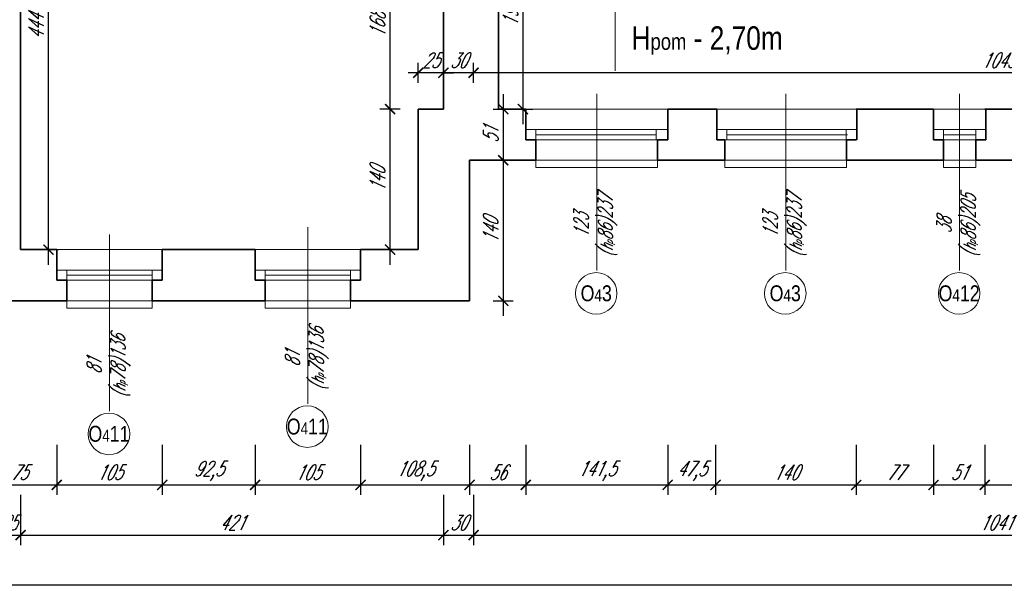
# Model space of a CAD drawing. Header units: millimetres. Extents: x 402 to 79005, y -7782 to 89952.
# Tile 73 of 256: x 25278 to 26259, y 16238 to 16811. Entities that reach past the tile are written whole.
import ezdxf

# ---------------------------------------------------------------- set-up
doc = ezdxf.new("R2010")
doc.units = ezdxf.units.MM
doc.header["$LTSCALE"] = 10
doc.linetypes.add('DASHED', pattern=[19.05, 12.7, -6.35])
doc.layers.get('0').update_dxf_attribs({"lineweight": 0})
doc.layers.get('Defpoints').update_dxf_attribs({"color": 253})
for name, color, linetype, lineweight in [('01 parter - ściany', 253, 'Continuous', 35), ('03-01_okna', 253, 'Continuous', 15), ('04-1_widok', 253, 'Continuous', 5), ('05-01_wymiary', 253, 'Continuous', 5), ('05-03_opis', 253, 'Continuous', 5)]:
    doc.layers.add(name, color=color, linetype=linetype, lineweight=lineweight)
doc.styles.add('ariel', font='ARIAL.TTF', dxfattribs={"width": 0.8})
doc.styles.add('ariel_wym', font='simplex.shx', dxfattribs={"width": 0.65, "oblique": 25})
doc.dimstyles.new('ariel 50', dxfattribs={"dimtxt": 15, "dimasz": 10, "dimexe": 10, "dimexo": 0, "dimgap": 5, "dimtad": 1, "dimdec": 1, "dimrnd": 0.5, "dimtxsty": 'ariel_wym', "dimblk": 'ARCHTICK', "dimcen": 2.5, "dimdle": 15, "dimazin": 0, "dimtfac": 1, "dimtdec": 1, "dimtix": 1, "dimtmove": 0, "dimatfit": 3, "dimldrblk": 'DOT', "dimfxl": 0, "dimarcsym": 0})
doc.dimstyles.new('ariel 50 wnętrze', dxfattribs={"dimtxt": 15, "dimasz": 10, "dimexe": 10, "dimexo": 0, "dimgap": 5, "dimtad": 1, "dimdec": 1, "dimrnd": 0.5, "dimtxsty": 'ariel_wym', "dimblk": 'ARCHTICK', "dimcen": 2.5, "dimdle": 15, "dimazin": 0, "dimtfac": 1, "dimtdec": 1, "dimtix": 1, "dimtmove": 0, "dimatfit": 3, "dimldrblk": 'DOT', "dimfxl": 0, "dimarcsym": 0})

# ---------------------------------------------------------------- blocks, each defined once
blk = doc.blocks.new('_ArchTick')
at = {"color": 0, "linetype": 'ByBlock', "const_width": 0.15}
blk.add_lwpolyline([(-0.5, -0.5), (0.5, 0.5)], dxfattribs=at)
blk = doc.blocks.new('*D3220')
at = {"layer": '05-01_wymiary', "color": 0, "lineweight": -2}
for p, q in [((25240.22, 16388), (25240.22, 16338)), ((25315.22, 16388), (25315.22, 16338)), ((25225.22, 16348), (25330.22, 16348))]:
    blk.add_line(p, q, dxfattribs=at)
at = {"layer": 'Defpoints', "color": 0, "lineweight": 0}
for p in [(25240.22, 16582.4), (25315.22, 16582.4), (25315.22, 16348)]:
    blk.add_point(p, dxfattribs=at)
at = {"layer": '05-01_wymiary', "color": 0, "lineweight": -2, "xscale": 10, "yscale": 10, "zscale": 10, "rotation": 180}
blk.add_blockref('_ArchTick', (25240.22, 16348), dxfattribs=at)
at = {"layer": '05-01_wymiary', "color": 0, "lineweight": -2, "xscale": 10, "yscale": 10, "zscale": 10}
blk.add_blockref('_ArchTick', (25315.22, 16348), dxfattribs=at)
at = {"layer": '05-01_wymiary', "color": 0, "insert": (25277.72, 16360.5), "char_height": 15, "attachment_point": 5, "style": 'ariel_wym'}
blk.add_mtext('75', dxfattribs=at)
blk = doc.blocks.new('_Dot')
at = {"color": 0, "linetype": 'ByBlock', "lineweight": -2}
blk.add_line((-0.5, 0), (-1, 0), dxfattribs=at)
at = {"color": 0, "linetype": 'ByBlock', "const_width": 0.5}
blk.add_lwpolyline([(-0.25, 0, 1), (0.25, 0, 1)], format="xyb", close=True, dxfattribs=at)
blk = doc.blocks.new('*D3221')
at = {"layer": '05-01_wymiary', "color": 0, "lineweight": -2}
for p, q in [((25315.22, 16388), (25315.22, 16338)), ((25420.22, 16388), (25420.22, 16338)), ((25300.22, 16348), (25435.22, 16348))]:
    blk.add_line(p, q, dxfattribs=at)
at = {"layer": 'Defpoints', "color": 0, "lineweight": 0}
for p in [(25315.22, 16582.4), (25420.22, 16582.4), (25420.22, 16348)]:
    blk.add_point(p, dxfattribs=at)
at = {"layer": '05-01_wymiary', "color": 0, "lineweight": -2, "xscale": 10, "yscale": 10, "zscale": 10, "rotation": 180}
blk.add_blockref('_ArchTick', (25315.22, 16348), dxfattribs=at)
at = {"layer": '05-01_wymiary', "color": 0, "lineweight": -2, "xscale": 10, "yscale": 10, "zscale": 10}
blk.add_blockref('_ArchTick', (25420.22, 16348), dxfattribs=at)
at = {"layer": '05-01_wymiary', "color": 0, "insert": (25367.72, 16360.5), "char_height": 15, "attachment_point": 5, "style": 'ariel_wym'}
blk.add_mtext('105', dxfattribs=at)
blk = doc.blocks.new('*D3222')
at = {"layer": '05-01_wymiary', "color": 0, "lineweight": -2}
for p, q in [((25420.22, 16388), (25420.22, 16338)), ((25512.72, 16388), (25512.72, 16338)), ((25405.22, 16348), (25527.72, 16348))]:
    blk.add_line(p, q, dxfattribs=at)
at = {"layer": 'Defpoints', "color": 0, "lineweight": 0}
for p in [(25420.22, 16582.4), (25512.72, 16582.4), (25512.72, 16348)]:
    blk.add_point(p, dxfattribs=at)
at = {"layer": '05-01_wymiary', "color": 0, "lineweight": -2, "xscale": 10, "yscale": 10, "zscale": 10, "rotation": 180}
blk.add_blockref('_ArchTick', (25420.22, 16348), dxfattribs=at)
at = {"layer": '05-01_wymiary', "color": 0, "lineweight": -2, "xscale": 10, "yscale": 10, "zscale": 10}
blk.add_blockref('_ArchTick', (25512.72, 16348), dxfattribs=at)
at = {"layer": '05-01_wymiary', "color": 0, "insert": (25466.47, 16361.93), "char_height": 15, "attachment_point": 5, "style": 'ariel_wym'}
blk.add_mtext('92,5', dxfattribs=at)
blk = doc.blocks.new('*D3223')
at = {"layer": '05-01_wymiary', "color": 0, "lineweight": -2}
for p, q in [((25512.72, 16388), (25512.72, 16338)), ((25617.72, 16388), (25617.72, 16338)), ((25497.72, 16348), (25632.72, 16348))]:
    blk.add_line(p, q, dxfattribs=at)
at = {"layer": 'Defpoints', "color": 0, "lineweight": 0}
for p in [(25512.72, 16582.4), (25617.72, 16582.4), (25617.72, 16348)]:
    blk.add_point(p, dxfattribs=at)
at = {"layer": '05-01_wymiary', "color": 0, "lineweight": -2, "xscale": 10, "yscale": 10, "zscale": 10, "rotation": 180}
blk.add_blockref('_ArchTick', (25512.72, 16348), dxfattribs=at)
at = {"layer": '05-01_wymiary', "color": 0, "lineweight": -2, "xscale": 10, "yscale": 10, "zscale": 10}
blk.add_blockref('_ArchTick', (25617.72, 16348), dxfattribs=at)
at = {"layer": '05-01_wymiary', "color": 0, "insert": (25565.22, 16360.5), "char_height": 15, "attachment_point": 5, "style": 'ariel_wym'}
blk.add_mtext('105', dxfattribs=at)
blk = doc.blocks.new('*D3224')
at = {"layer": '05-01_wymiary', "color": 0, "lineweight": -2}
for p, q in [((25617.72, 16388), (25617.72, 16338)), ((25726.23, 16388), (25726.23, 16338)), ((25602.72, 16348), (25741.23, 16348))]:
    blk.add_line(p, q, dxfattribs=at)
at = {"layer": 'Defpoints', "color": 0, "lineweight": 0}
for p in [(25617.72, 16582.4), (25726.23, 16531.4), (25726.23, 16348)]:
    blk.add_point(p, dxfattribs=at)
at = {"layer": '05-01_wymiary', "color": 0, "lineweight": -2, "xscale": 10, "yscale": 10, "zscale": 10, "rotation": 180}
blk.add_blockref('_ArchTick', (25617.72, 16348), dxfattribs=at)
at = {"layer": '05-01_wymiary', "color": 0, "lineweight": -2, "xscale": 10, "yscale": 10, "zscale": 10}
blk.add_blockref('_ArchTick', (25726.23, 16348), dxfattribs=at)
at = {"layer": '05-01_wymiary', "color": 0, "insert": (25671.97, 16361.93), "char_height": 15, "attachment_point": 5, "style": 'ariel_wym'}
blk.add_mtext('108,5', dxfattribs=at)
blk = doc.blocks.new('*D3225')
at = {"layer": '05-01_wymiary', "color": 0, "lineweight": -2}
for p, q in [((25726.23, 16388), (25726.23, 16338)), ((25782.23, 16388), (25782.23, 16338)), ((25711.23, 16348), (25797.23, 16348))]:
    blk.add_line(p, q, dxfattribs=at)
at = {"layer": 'Defpoints', "color": 0, "lineweight": 0}
for p in [(25782.23, 16722.4), (25726.23, 16531.4), (25782.23, 16348)]:
    blk.add_point(p, dxfattribs=at)
at = {"layer": '05-01_wymiary', "color": 0, "lineweight": -2, "xscale": 10, "yscale": 10, "zscale": 10, "rotation": 180}
blk.add_blockref('_ArchTick', (25726.23, 16348), dxfattribs=at)
at = {"layer": '05-01_wymiary', "color": 0, "lineweight": -2, "xscale": 10, "yscale": 10, "zscale": 10}
blk.add_blockref('_ArchTick', (25782.23, 16348), dxfattribs=at)
at = {"layer": '05-01_wymiary', "color": 0, "insert": (25754.23, 16360.5), "char_height": 15, "attachment_point": 5, "style": 'ariel_wym'}
blk.add_mtext('56', dxfattribs=at)
blk = doc.blocks.new('*D3226')
at = {"layer": '05-01_wymiary', "color": 0, "lineweight": -2}
for p, q in [((25782.23, 16388), (25782.23, 16338)), ((25923.53, 16388), (25923.53, 16338)), ((25767.23, 16348), (25938.53, 16348))]:
    blk.add_line(p, q, dxfattribs=at)
at = {"layer": 'Defpoints', "color": 0, "lineweight": 0}
for p in [(25782.23, 16722.4), (25923.53, 16722.4), (25923.53, 16348)]:
    blk.add_point(p, dxfattribs=at)
at = {"layer": '05-01_wymiary', "color": 0, "lineweight": -2, "xscale": 10, "yscale": 10, "zscale": 10, "rotation": 180}
blk.add_blockref('_ArchTick', (25782.23, 16348), dxfattribs=at)
at = {"layer": '05-01_wymiary', "color": 0, "lineweight": -2, "xscale": 10, "yscale": 10, "zscale": 10}
blk.add_blockref('_ArchTick', (25923.53, 16348), dxfattribs=at)
at = {"layer": '05-01_wymiary', "color": 0, "insert": (25852.88, 16361.93), "char_height": 15, "attachment_point": 5, "style": 'ariel_wym'}
blk.add_mtext('141,5', dxfattribs=at)
blk = doc.blocks.new('*D3227')
at = {"layer": '05-01_wymiary', "color": 0, "lineweight": -2}
for p, q in [((25923.53, 16388), (25923.53, 16338)), ((25971.23, 16388), (25971.23, 16338)), ((25908.53, 16348), (25986.23, 16348))]:
    blk.add_line(p, q, dxfattribs=at)
at = {"layer": 'Defpoints', "color": 0, "lineweight": 0}
for p in [(25923.53, 16722.4), (25971.23, 16722.4), (25971.23, 16348)]:
    blk.add_point(p, dxfattribs=at)
at = {"layer": '05-01_wymiary', "color": 0, "lineweight": -2, "xscale": 10, "yscale": 10, "zscale": 10, "rotation": 180}
blk.add_blockref('_ArchTick', (25923.53, 16348), dxfattribs=at)
at = {"layer": '05-01_wymiary', "color": 0, "lineweight": -2, "xscale": 10, "yscale": 10, "zscale": 10}
blk.add_blockref('_ArchTick', (25971.23, 16348), dxfattribs=at)
at = {"layer": '05-01_wymiary', "color": 0, "insert": (25947.38, 16361.93), "char_height": 15, "attachment_point": 5, "style": 'ariel_wym'}
blk.add_mtext('47,5', dxfattribs=at)
blk = doc.blocks.new('*D3228')
at = {"layer": '05-01_wymiary', "color": 0, "lineweight": -2}
for p, q in [((25971.23, 16388), (25971.23, 16338)), ((26111.23, 16388), (26111.23, 16338)), ((25956.23, 16348), (26126.23, 16348))]:
    blk.add_line(p, q, dxfattribs=at)
at = {"layer": 'Defpoints', "color": 0, "lineweight": 0}
for p in [(25971.23, 16722.4), (26111.23, 16722.4), (26111.23, 16348)]:
    blk.add_point(p, dxfattribs=at)
at = {"layer": '05-01_wymiary', "color": 0, "lineweight": -2, "xscale": 10, "yscale": 10, "zscale": 10, "rotation": 180}
blk.add_blockref('_ArchTick', (25971.23, 16348), dxfattribs=at)
at = {"layer": '05-01_wymiary', "color": 0, "lineweight": -2, "xscale": 10, "yscale": 10, "zscale": 10}
blk.add_blockref('_ArchTick', (26111.23, 16348), dxfattribs=at)
at = {"layer": '05-01_wymiary', "color": 0, "insert": (26041.23, 16360.5), "char_height": 15, "attachment_point": 5, "style": 'ariel_wym'}
blk.add_mtext('140', dxfattribs=at)
blk = doc.blocks.new('*D3229')
at = {"layer": '05-01_wymiary', "color": 0, "lineweight": -2}
for p, q in [((26111.23, 16388), (26111.23, 16338)), ((26188.23, 16388), (26188.23, 16338)), ((26096.23, 16348), (26203.23, 16348))]:
    blk.add_line(p, q, dxfattribs=at)
at = {"layer": 'Defpoints', "color": 0, "lineweight": 0}
for p in [(26111.23, 16722.4), (26188.23, 16722.4), (26188.23, 16348)]:
    blk.add_point(p, dxfattribs=at)
at = {"layer": '05-01_wymiary', "color": 0, "lineweight": -2, "xscale": 10, "yscale": 10, "zscale": 10, "rotation": 180}
blk.add_blockref('_ArchTick', (26111.23, 16348), dxfattribs=at)
at = {"layer": '05-01_wymiary', "color": 0, "lineweight": -2, "xscale": 10, "yscale": 10, "zscale": 10}
blk.add_blockref('_ArchTick', (26188.23, 16348), dxfattribs=at)
at = {"layer": '05-01_wymiary', "color": 0, "insert": (26149.73, 16360.5), "char_height": 15, "attachment_point": 5, "style": 'ariel_wym'}
blk.add_mtext('77', dxfattribs=at)
blk = doc.blocks.new('*D3230')
at = {"layer": '05-01_wymiary', "color": 0, "lineweight": -2}
for p, q in [((26188.23, 16388), (26188.23, 16338)), ((26239.23, 16388), (26239.23, 16338)), ((26173.23, 16348), (26254.23, 16348))]:
    blk.add_line(p, q, dxfattribs=at)
at = {"layer": 'Defpoints', "color": 0, "lineweight": 0}
for p in [(26188.23, 16722.4), (26239.23, 16722.4), (26239.23, 16348)]:
    blk.add_point(p, dxfattribs=at)
at = {"layer": '05-01_wymiary', "color": 0, "lineweight": -2, "xscale": 10, "yscale": 10, "zscale": 10, "rotation": 180}
blk.add_blockref('_ArchTick', (26188.23, 16348), dxfattribs=at)
at = {"layer": '05-01_wymiary', "color": 0, "lineweight": -2, "xscale": 10, "yscale": 10, "zscale": 10}
blk.add_blockref('_ArchTick', (26239.23, 16348), dxfattribs=at)
at = {"layer": '05-01_wymiary', "color": 0, "insert": (26213.73, 16360.5), "char_height": 15, "attachment_point": 5, "style": 'ariel_wym'}
blk.add_mtext('51', dxfattribs=at)
blk = doc.blocks.new('*D3231')
at = {"layer": '05-01_wymiary', "color": 0, "lineweight": -2}
for p, q in [((26239.23, 16388), (26239.23, 16338)), ((26316.23, 16388), (26316.23, 16338)), ((26224.23, 16348), (26331.23, 16348))]:
    blk.add_line(p, q, dxfattribs=at)
at = {"layer": 'Defpoints', "color": 0, "lineweight": 0}
for p in [(26239.23, 16722.4), (26316.23, 16722.4), (26316.23, 16348)]:
    blk.add_point(p, dxfattribs=at)
at = {"layer": '05-01_wymiary', "color": 0, "lineweight": -2, "xscale": 10, "yscale": 10, "zscale": 10, "rotation": 180}
blk.add_blockref('_ArchTick', (26239.23, 16348), dxfattribs=at)
at = {"layer": '05-01_wymiary', "color": 0, "lineweight": -2, "xscale": 10, "yscale": 10, "zscale": 10}
blk.add_blockref('_ArchTick', (26316.23, 16348), dxfattribs=at)
at = {"layer": '05-01_wymiary', "color": 0, "insert": (26277.73, 16360.5), "char_height": 15, "attachment_point": 5, "style": 'ariel_wym'}
blk.add_mtext('77', dxfattribs=at)
blk = doc.blocks.new('*D3249')
at = {"layer": '05-01_wymiary', "color": 0, "lineweight": -2}
for p, q in [((25254.23, 16338), (25254.23, 16288)), ((25279.23, 16338), (25279.23, 16288)), ((25254.23, 16298), (25244.23, 16298)), ((25254.23, 16298), (25279.23, 16298)), ((25279.23, 16298), (25289.23, 16298))]:
    blk.add_line(p, q, dxfattribs=at)
at = {"layer": 'Defpoints', "color": 0, "lineweight": 0}
for p in [(25254.23, 16582.4), (25279.23, 16582.4), (25279.23, 16298)]:
    blk.add_point(p, dxfattribs=at)
at = {"layer": '05-01_wymiary', "color": 0, "lineweight": -2, "xscale": 10, "yscale": 10, "zscale": 10}
blk.add_blockref('_ArchTick', (25254.23, 16298), dxfattribs=at)
at = {"layer": '05-01_wymiary', "color": 0, "lineweight": -2, "xscale": 10, "yscale": 10, "zscale": 10, "rotation": 180}
blk.add_blockref('_ArchTick', (25279.23, 16298), dxfattribs=at)
at = {"layer": '05-01_wymiary', "color": 0, "insert": (25266.73, 16310.5), "char_height": 15, "attachment_point": 5, "style": 'ariel_wym'}
blk.add_mtext('25', dxfattribs=at)
blk = doc.blocks.new('*D3250')
at = {"layer": '05-01_wymiary', "color": 0, "lineweight": -2}
for p, q in [((25279.23, 16338), (25279.23, 16288)), ((25700.23, 16338), (25700.23, 16288)), ((25264.23, 16298), (25715.23, 16298))]:
    blk.add_line(p, q, dxfattribs=at)
at = {"layer": 'Defpoints', "color": 0, "lineweight": 0}
for p in [(25700.23, 16722.4), (25279.23, 16582.4), (25700.23, 16298)]:
    blk.add_point(p, dxfattribs=at)
at = {"layer": '05-01_wymiary', "color": 0, "lineweight": -2, "xscale": 10, "yscale": 10, "zscale": 10, "rotation": 180}
blk.add_blockref('_ArchTick', (25279.23, 16298), dxfattribs=at)
at = {"layer": '05-01_wymiary', "color": 0, "lineweight": -2, "xscale": 10, "yscale": 10, "zscale": 10}
blk.add_blockref('_ArchTick', (25700.23, 16298), dxfattribs=at)
at = {"layer": '05-01_wymiary', "color": 0, "insert": (25489.73, 16310.5), "char_height": 15, "attachment_point": 5, "style": 'ariel_wym'}
blk.add_mtext('421', dxfattribs=at)
blk = doc.blocks.new('*D3251')
at = {"layer": '05-01_wymiary', "color": 0, "lineweight": -2}
for p, q in [((25700.23, 16338), (25700.23, 16288)), ((25730.23, 16338), (25730.23, 16288)), ((25685.23, 16298), (25745.23, 16298))]:
    blk.add_line(p, q, dxfattribs=at)
at = {"layer": 'Defpoints', "color": 0, "lineweight": 0}
for p in [(25700.23, 16722.4), (25730.23, 16722.4), (25730.23, 16298)]:
    blk.add_point(p, dxfattribs=at)
at = {"layer": '05-01_wymiary', "color": 0, "lineweight": -2, "xscale": 10, "yscale": 10, "zscale": 10, "rotation": 180}
blk.add_blockref('_ArchTick', (25700.23, 16298), dxfattribs=at)
at = {"layer": '05-01_wymiary', "color": 0, "lineweight": -2, "xscale": 10, "yscale": 10, "zscale": 10}
blk.add_blockref('_ArchTick', (25730.23, 16298), dxfattribs=at)
at = {"layer": '05-01_wymiary', "color": 0, "insert": (25715.23, 16310.5), "char_height": 15, "attachment_point": 5, "style": 'ariel_wym'}
blk.add_mtext('30', dxfattribs=at)
blk = doc.blocks.new('*D3252')
at = {"layer": '05-01_wymiary', "color": 0, "lineweight": -2}
for p, q in [((25730.23, 16338), (25730.23, 16288)), ((26771.23, 16338), (26771.23, 16288)), ((25715.23, 16298), (26786.23, 16298))]:
    blk.add_line(p, q, dxfattribs=at)
at = {"layer": 'Defpoints', "color": 0, "lineweight": 0}
for p in [(25730.23, 16722.4), (26771.23, 16671.4), (26771.23, 16298)]:
    blk.add_point(p, dxfattribs=at)
at = {"layer": '05-01_wymiary', "color": 0, "lineweight": -2, "xscale": 10, "yscale": 10, "zscale": 10, "rotation": 180}
blk.add_blockref('_ArchTick', (25730.23, 16298), dxfattribs=at)
at = {"layer": '05-01_wymiary', "color": 0, "lineweight": -2, "xscale": 10, "yscale": 10, "zscale": 10}
blk.add_blockref('_ArchTick', (26771.23, 16298), dxfattribs=at)
at = {"layer": '05-01_wymiary', "color": 0, "insert": (26250.73, 16310.5), "char_height": 15, "attachment_point": 5, "style": 'ariel_wym'}
blk.add_mtext('1041', dxfattribs=at)
blk = doc.blocks.new('*D3253')
at = {"layer": '05-01_wymiary', "color": 0, "lineweight": -2}
for p, q in [((22924.67, 16288), (22924.67, 16238)), ((26771.23, 16288), (26771.23, 16238)), ((26786.23, 16248), (22909.67, 16248))]:
    blk.add_line(p, q, dxfattribs=at)
at = {"layer": 'Defpoints', "color": 0, "lineweight": 0}
for p in [(22924.67, 16671.4), (26771.23, 16671.4), (22924.67, 16248)]:
    blk.add_point(p, dxfattribs=at)
at = {"layer": '05-01_wymiary', "color": 0, "lineweight": -2, "xscale": 10, "yscale": 10, "zscale": 10, "rotation": 180}
blk.add_blockref('_ArchTick', (22924.67, 16248), dxfattribs=at)
at = {"layer": '05-01_wymiary', "color": 0, "lineweight": -2, "xscale": 10, "yscale": 10, "zscale": 10}
blk.add_blockref('_ArchTick', (26771.23, 16248), dxfattribs=at)
at = {"layer": '05-01_wymiary', "color": 0, "insert": (24847.95, 16261.93), "char_height": 15, "attachment_point": 5, "style": 'ariel_wym'}
blk.add_mtext('3846,5', dxfattribs=at)
blk = doc.blocks.new('*D2840')
at = {"layer": '05-01_wymiary', "color": 0, "lineweight": -2}
for p, q in [((25730.23, 16748.6), (25730.23, 16768.6)), ((26775.23, 16748.6), (26775.23, 16768.6)), ((26790.23, 16758.6), (25715.23, 16758.6))]:
    blk.add_line(p, q, dxfattribs=at)
at = {"layer": 'Defpoints', "color": 0, "lineweight": 0}
for p in [(25730.23, 16758.6), (26775.23, 16735.4), (25730.23, 16722.4)]:
    blk.add_point(p, dxfattribs=at)
at = {"layer": '05-01_wymiary', "color": 0, "lineweight": -2, "xscale": 10, "yscale": 10, "zscale": 10, "rotation": 180}
blk.add_blockref('_ArchTick', (25730.23, 16758.6), dxfattribs=at)
at = {"layer": '05-01_wymiary', "color": 0, "lineweight": -2, "xscale": 10, "yscale": 10, "zscale": 10}
blk.add_blockref('_ArchTick', (26775.23, 16758.6), dxfattribs=at)
at = {"layer": '05-01_wymiary', "color": 0, "insert": (26252.73, 16771.1), "char_height": 15, "attachment_point": 5, "style": 'ariel_wym'}
blk.add_mtext('1045', dxfattribs=at)
blk = doc.blocks.new('*D2841')
at = {"layer": '05-01_wymiary', "color": 0, "lineweight": -2}
for p, q in [((25700.23, 16748.6), (25700.23, 16768.6)), ((25730.23, 16748.6), (25730.23, 16768.6)), ((25745.23, 16758.6), (25685.23, 16758.6))]:
    blk.add_line(p, q, dxfattribs=at)
at = {"layer": 'Defpoints', "color": 0, "lineweight": 0}
for p in [(25700.23, 16758.6), (25700.23, 16722.4), (25730.23, 16722.4)]:
    blk.add_point(p, dxfattribs=at)
at = {"layer": '05-01_wymiary', "color": 0, "lineweight": -2, "xscale": 10, "yscale": 10, "zscale": 10, "rotation": 180}
blk.add_blockref('_ArchTick', (25700.23, 16758.6), dxfattribs=at)
at = {"layer": '05-01_wymiary', "color": 0, "lineweight": -2, "xscale": 10, "yscale": 10, "zscale": 10}
blk.add_blockref('_ArchTick', (25730.23, 16758.6), dxfattribs=at)
at = {"layer": '05-01_wymiary', "color": 0, "insert": (25715.23, 16771.1), "char_height": 15, "attachment_point": 5, "style": 'ariel_wym'}
blk.add_mtext('30', dxfattribs=at)
blk = doc.blocks.new('*D2842')
at = {"layer": '05-01_wymiary', "color": 0, "lineweight": -2}
for p, q in [((25675.23, 16748.6), (25675.23, 16768.6)), ((25700.23, 16748.6), (25700.23, 16768.6)), ((25675.23, 16758.6), (25665.23, 16758.6)), ((25700.23, 16758.6), (25675.23, 16758.6)), ((25700.23, 16758.6), (25710.23, 16758.6))]:
    blk.add_line(p, q, dxfattribs=at)
at = {"layer": 'Defpoints', "color": 0, "lineweight": 0}
for p in [(25675.23, 16758.6), (25675.23, 16722.4), (25700.23, 16722.4)]:
    blk.add_point(p, dxfattribs=at)
at = {"layer": '05-01_wymiary', "color": 0, "lineweight": -2, "xscale": 10, "yscale": 10, "zscale": 10}
blk.add_blockref('_ArchTick', (25675.23, 16758.6), dxfattribs=at)
at = {"layer": '05-01_wymiary', "color": 0, "lineweight": -2, "xscale": 10, "yscale": 10, "zscale": 10, "rotation": 180}
blk.add_blockref('_ArchTick', (25700.23, 16758.6), dxfattribs=at)
at = {"layer": '05-01_wymiary', "color": 0, "insert": (25687.73, 16771.1), "char_height": 15, "attachment_point": 5, "style": 'ariel_wym'}
blk.add_mtext('25', dxfattribs=at)
blk = doc.blocks.new('*D2882')
at = {"layer": '05-01_wymiary', "color": 0, "lineweight": -2}
for p, q in [((25779.37, 16927.4), (25779.37, 16707.4)), ((25769.37, 16912.4), (25789.37, 16912.4)), ((25769.37, 16722.4), (25789.37, 16722.4))]:
    blk.add_line(p, q, dxfattribs=at)
at = {"layer": 'Defpoints', "color": 0, "lineweight": 0}
for p in [(25749.8, 16912.4), (25724.8, 16722.4), (25779.37, 16722.4)]:
    blk.add_point(p, dxfattribs=at)
at = {"layer": '05-01_wymiary', "color": 0, "lineweight": -2, "xscale": 10, "yscale": 10, "zscale": 10}
for p, rotation in [((25779.37, 16912.4), 90), ((25779.37, 16722.4), 270)]:
    blk.add_blockref('_ArchTick', p, dxfattribs=dict(at, rotation=rotation))
at = {"layer": '05-01_wymiary', "color": 0, "insert": (25766.87, 16817.4), "char_height": 15, "attachment_point": 5, "rotation": 90, "style": 'ariel_wym'}
blk.add_mtext('190', dxfattribs=at)
blk = doc.blocks.new('*D2883')
at = {"layer": '05-01_wymiary', "color": 0, "lineweight": -2}
for p, q in [((25647.08, 16567.4), (25647.08, 16737.4)), ((25657.08, 16722.4), (25637.08, 16722.4)), ((25657.08, 16582.4), (25637.08, 16582.4))]:
    blk.add_line(p, q, dxfattribs=at)
at = {"layer": 'Defpoints', "color": 0, "lineweight": 0}
for p in [(25647.08, 16722.4), (25675.23, 16722.4), (25675.23, 16582.4)]:
    blk.add_point(p, dxfattribs=at)
at = {"layer": '05-01_wymiary', "color": 0, "lineweight": -2, "xscale": 10, "yscale": 10, "zscale": 10}
for p, rotation in [((25647.08, 16722.4), 90), ((25647.08, 16582.4), 270)]:
    blk.add_blockref('_ArchTick', p, dxfattribs=dict(at, rotation=rotation))
at = {"layer": '05-01_wymiary', "color": 0, "insert": (25634.58, 16652.4), "char_height": 15, "attachment_point": 5, "rotation": 90, "style": 'ariel_wym'}
blk.add_mtext('140', dxfattribs=at)
blk = doc.blocks.new('*D2884')
at = {"layer": '05-01_wymiary', "color": 0, "lineweight": -2}
for p, q in [((25647.08, 16707.4), (25647.08, 16905.4)), ((25657.08, 16890.4), (25637.08, 16890.4)), ((25657.08, 16722.4), (25637.08, 16722.4))]:
    blk.add_line(p, q, dxfattribs=at)
at = {"layer": 'Defpoints', "color": 0, "lineweight": 0}
for p in [(25647.08, 16890.4), (25700.23, 16890.4), (25675.23, 16722.4)]:
    blk.add_point(p, dxfattribs=at)
at = {"layer": '05-01_wymiary', "color": 0, "lineweight": -2, "xscale": 10, "yscale": 10, "zscale": 10}
for p, rotation in [((25647.08, 16890.4), 90), ((25647.08, 16722.4), 270)]:
    blk.add_blockref('_ArchTick', p, dxfattribs=dict(at, rotation=rotation))
at = {"layer": '05-01_wymiary', "color": 0, "insert": (25634.58, 16806.4), "char_height": 15, "attachment_point": 5, "rotation": 90, "style": 'ariel_wym'}
blk.add_mtext('168', dxfattribs=at)
blk = doc.blocks.new('*D2902')
at = {"layer": '05-01_wymiary', "color": 0, "lineweight": -2}
for p, q in [((25306.94, 16567.4), (25306.94, 17041.4)), ((25296.94, 17026.4), (25316.94, 17026.4)), ((25296.94, 16582.4), (25316.94, 16582.4))]:
    blk.add_line(p, q, dxfattribs=at)
at = {"layer": 'Defpoints', "color": 0, "lineweight": 0}
for p in [(25279.42, 17026.4), (25306.94, 17026.4), (25279.23, 16582.4)]:
    blk.add_point(p, dxfattribs=at)
at = {"layer": '05-01_wymiary', "color": 0, "lineweight": -2, "xscale": 10, "yscale": 10, "zscale": 10}
for p, rotation in [((25306.94, 17026.4), 90), ((25306.94, 16582.4), 270)]:
    blk.add_blockref('_ArchTick', p, dxfattribs=dict(at, rotation=rotation))
at = {"layer": '05-01_wymiary', "color": 0, "insert": (25294.44, 16804.4), "char_height": 15, "attachment_point": 5, "rotation": 90, "style": 'ariel_wym'}
blk.add_mtext('444', dxfattribs=at)
blk = doc.blocks.new('*D2968')
at = {"layer": '05-01_wymiary', "color": 0, "lineweight": -2}
for p, q in [((25759.8, 16737.4), (25759.8, 16656.4)), ((25749.8, 16722.4), (25769.8, 16722.4)), ((25749.8, 16671.4), (25769.8, 16671.4))]:
    blk.add_line(p, q, dxfattribs=at)
at = {"layer": 'Defpoints', "color": 0, "lineweight": 0}
for p in [(25730.23, 16722.4), (25726.23, 16671.4), (25759.8, 16671.4)]:
    blk.add_point(p, dxfattribs=at)
at = {"layer": '05-01_wymiary', "color": 0, "lineweight": -2, "xscale": 10, "yscale": 10, "zscale": 10}
for p, rotation in [((25759.8, 16722.4), 90), ((25759.8, 16671.4), 270)]:
    blk.add_blockref('_ArchTick', p, dxfattribs=dict(at, rotation=rotation))
at = {"layer": '05-01_wymiary', "color": 0, "insert": (25747.3, 16696.9), "char_height": 15, "attachment_point": 5, "rotation": 90, "style": 'ariel_wym'}
blk.add_mtext('51', dxfattribs=at)
blk = doc.blocks.new('*D2969')
at = {"layer": '05-01_wymiary', "color": 0, "lineweight": -2}
for p, q in [((25759.8, 16686.4), (25759.8, 16516.4)), ((25749.8, 16671.4), (25769.8, 16671.4)), ((25749.8, 16531.4), (25769.8, 16531.4))]:
    blk.add_line(p, q, dxfattribs=at)
at = {"layer": 'Defpoints', "color": 0, "lineweight": 0}
for p in [(25726.23, 16671.4), (25726.23, 16531.4), (25759.8, 16531.4)]:
    blk.add_point(p, dxfattribs=at)
at = {"layer": '05-01_wymiary', "color": 0, "lineweight": -2, "xscale": 10, "yscale": 10, "zscale": 10}
for p, rotation in [((25759.8, 16671.4), 90), ((25759.8, 16531.4), 270)]:
    blk.add_blockref('_ArchTick', p, dxfattribs=dict(at, rotation=rotation))
at = {"layer": '05-01_wymiary', "color": 0, "insert": (25747.3, 16601.4), "char_height": 15, "attachment_point": 5, "rotation": 90, "style": 'ariel_wym'}
blk.add_mtext('140', dxfattribs=at)

msp = doc.modelspace()

# ---------------------------------------------------------------- linework, layer by layer
at = {"layer": '01 parter - ściany'}
for p, q in [((25279.23, 17026.4), (25279.23, 16582.4)), ((25755.23, 16912.4), (25755.23, 16722.4)), ((25700.23, 16890.4), (25700.23, 16722.4)), ((25675.23, 16722.4), (25675.23, 16582.4)), ((25700.23, 16722.4), (25675.23, 16722.4)), ((25782.23, 16722.4), (25755.23, 16722.4)), ((25782.23, 16722.4), (25782.23, 16691.9)), ((25972.53, 16722.4), (25923.53, 16722.4)), ((25972.53, 16722.4), (25972.53, 16691.9)), ((26188.23, 16722.4), (26111.23, 16722.4)), ((26111.73, 16722.4), (26111.73, 16691.9)), ((26188.23, 16722.4), (26188.23, 16691.9)), ((26316.23, 16722.4), (26239.23, 16722.4)), ((26240.23, 16722.4), (26240.23, 16691.9)), ((25726.23, 16671.4), (25782.23, 16671.4)), ((25726.23, 16671.4), (25726.23, 16531.4)), ((25923.53, 16671.4), (25972.53, 16671.4)), ((26111.23, 16671.4), (26188.23, 16671.4)), ((26239.23, 16671.4), (26316.23, 16671.4)), ((25279.23, 16582.4), (25315.22, 16582.4)), ((25315.22, 16582.4), (25315.22, 16551.9)), ((25420.22, 16582.4), (25512.72, 16582.4)), ((25420.22, 16582.4), (25420.22, 16551.9)), ((25512.72, 16582.4), (25512.72, 16551.9)), ((25617.72, 16582.4), (25675.23, 16582.4)), ((25617.72, 16582.4), (25617.72, 16551.9)), ((25315.22, 16551.9), (25325.22, 16551.9)), ((25325.22, 16551.9), (25325.22, 16531.4)), ((25420.22, 16551.9), (25410.22, 16551.9)), ((25410.22, 16551.9), (25410.22, 16531.4)), ((25512.72, 16551.9), (25522.72, 16551.9)), ((25522.72, 16551.9), (25522.72, 16531.4)), ((25617.72, 16551.9), (25607.72, 16551.9)), ((25607.72, 16551.9), (25607.72, 16531.4)), ((25230.22, 16531.4), (25325.22, 16531.4)), ((25410.22, 16531.4), (25522.72, 16531.4)), ((25607.72, 16531.4), (25726.23, 16531.4))]:
    msp.add_line(p, q, dxfattribs=at)
for points in [[(25923.53, 16671.4), (25913.53, 16671.4), (25913.53, 16691.9), (25923.53, 16691.9), (25923.53, 16722.4)], [(25782.23, 16671.4), (25792.23, 16671.4), (25792.23, 16691.9), (25782.23, 16691.9)], [(25972.53, 16671.4), (25980.43, 16671.4), (25980.43, 16691.9), (25972.53, 16691.9)], [(26111.23, 16671.4), (26101.73, 16671.4), (26101.73, 16691.9), (26111.23, 16691.9)], [(26188.23, 16671.4), (26198.23, 16671.4), (26198.23, 16691.9), (26188.23, 16691.9)], [(26239.23, 16671.4), (26230.23, 16671.4), (26230.23, 16691.9), (26240.23, 16691.9)]]:
    msp.add_lwpolyline(points, dxfattribs=at)
at = {"layer": '03-01_okna', "linetype": 'Continuous', "lineweight": 0}
for p, q in [((25782.23, 16701.9), (25923.53, 16701.9)), ((25792.23, 16691.9), (25792.23, 16701.9)), ((25792.23, 16696.9), (25912.23, 16696.9)), ((25912.23, 16691.9), (25912.23, 16701.9)), ((25972.53, 16701.9), (26111.73, 16701.9)), ((25982.53, 16691.9), (25982.53, 16701.9)), ((25982.53, 16696.9), (26102.53, 16696.9)), ((26101.23, 16691.9), (26101.23, 16701.9)), ((26188.23, 16701.9), (26240.23, 16701.9)), ((26198.23, 16691.9), (26198.23, 16701.9)), ((26198.23, 16696.9), (26230.23, 16696.9)), ((26230.23, 16691.9), (26230.23, 16701.9)), ((25782.23, 16691.9), (25923.53, 16691.9)), ((25782.23, 16691.9), (25792.23, 16691.9)), ((25922.23, 16691.9), (25912.23, 16691.9)), ((25972.53, 16691.9), (26111.73, 16691.9)), ((25972.53, 16691.9), (25982.53, 16691.9)), ((26111.23, 16691.9), (26101.23, 16691.9)), ((26188.23, 16691.9), (26240.23, 16691.9)), ((26188.23, 16691.9), (26198.23, 16691.9)), ((26240.23, 16691.9), (26230.23, 16691.9)), ((25617.72, 16582.4), (25512.72, 16582.4)), ((25315.22, 16561.9), (25420.22, 16561.9)), ((25325.22, 16561.9), (25325.22, 16551.9)), ((25410.22, 16561.9), (25410.22, 16551.9)), ((25512.72, 16561.9), (25617.72, 16561.9)), ((25522.72, 16561.9), (25522.72, 16551.9)), ((25607.72, 16561.9), (25607.72, 16551.9)), ((25315.22, 16551.9), (25412.72, 16551.9)), ((25315.22, 16551.9), (25420.22, 16551.9)), ((25325.22, 16556.9), (25410.22, 16556.9)), ((25512.72, 16551.9), (25610.22, 16551.9)), ((25512.72, 16551.9), (25617.72, 16551.9)), ((25522.72, 16556.9), (25607.72, 16556.9))]:
    msp.add_line(p, q, dxfattribs=at)
at = {"layer": '03-01_okna', "linetype": 'DASHED'}
for p, q in [((25792.23, 16671.4), (25913.53, 16671.4)), ((25980.43, 16671.4), (26101.73, 16671.4)), ((26198.23, 16671.4), (26230.23, 16671.4)), ((25325.22, 16531.4), (25410.22, 16531.4)), ((25522.72, 16531.4), (25607.72, 16531.4))]:
    msp.add_line(p, q, dxfattribs=at)
at = {"layer": '03-01_okna', "linetype": 'Continuous', "lineweight": 0}
for points in [[(25792.23, 16671.4), (25792.23, 16664.14), (25913.53, 16664.14), (25913.53, 16671.4)], [(25980.43, 16671.4), (25980.43, 16664.14), (26101.73, 16664.14), (26101.73, 16671.4)], [(26198.23, 16671.4), (26198.23, 16664.14), (26230.23, 16664.14), (26230.23, 16671.4)], [(25325.22, 16531.4), (25325.22, 16524.14), (25410.22, 16524.14), (25410.22, 16531.4)], [(25522.72, 16531.4), (25522.72, 16524.14), (25607.72, 16524.14), (25607.72, 16531.4)]]:
    msp.add_lwpolyline(points, dxfattribs=at)
at = {"layer": '04-1_widok'}
for p, q in [((25782.23, 16722.4), (25923.53, 16722.4)), ((25971.23, 16722.4), (26111.23, 16722.4)), ((26188.23, 16722.4), (26240.23, 16722.4)), ((25420.22, 16582.4), (25315.22, 16582.4))]:
    msp.add_line(p, q, dxfattribs=at)
at = {"layer": '05-03_opis'}
msp.add_line((25871.14, 16970.63), (25871.14, 16760.46), dxfattribs=at)
at = {"layer": '05-03_opis', "lineweight": 0}
for p, q in [((25852.88, 16737.47), (25852.88, 16561.46)), ((26041.08, 16737.47), (26041.08, 16561.46)), ((26214.23, 16737.47), (26214.23, 16561.46)), ((25565.22, 16604.74), (25565.22, 16428.72)), ((25367.72, 16597.47), (25367.72, 16421.46))]:
    msp.add_line(p, q, dxfattribs=at)
for centre in [(25852.38, 16538.77), (26040.58, 16538.77), (26213.73, 16538.77), (25564.72, 16406.03), (25367.22, 16398.77)]:
    msp.add_circle(centre, 20.69, dxfattribs=at)

# ---------------------------------------------------------------- texts
at = {"layer": '05-03_opis', "insert": (25880.29, 16790.67), "char_height": 23.4234, "width": 322.789, "attachment_point": 4, "style": 'ariel'}
msp.add_mtext('{\\fArial|b0|i0|c238|p34; H\\H0.7x;pom\\H1.429x; - 2,70m}', dxfattribs=at)
at = {"layer": '05-03_opis', "lineweight": 0, "char_height": 14.4, "width": 62.6613, "attachment_point": 5, "rotation": 90, "style": 'ariel_wym'}
for s, insert in [('123\\P({\\H0.8333x;h\\H0.6x;p}86)237', (25851.8, 16606.34)), ('123\\P({\\H0.8333x;h\\H0.6x;p}86)237', (26040, 16606.34)), ('38\\P({\\H0.8333x;h\\H0.6x;p}86)205', (26213.15, 16606.34)), ('81\\P({\\H0.8333x;h\\H0.6x;p}78)136', (25564.15, 16473.6)), ('81\\P({\\H0.8333x;h\\H0.6x;p}78)136', (25366.65, 16466.34))]:
    msp.add_mtext(s, dxfattribs=dict(at, insert=insert))
at = {"layer": '05-03_opis', "lineweight": 0, "char_height": 15.84, "width": 75.1935, "attachment_point": 5, "style": 'ariel'}
for s, insert in [('O{\\H0.7576x;4}3', (25852.38, 16538.77)), ('O{\\H0.7576x;4}3', (26040.58, 16538.77)), ('O{\\H0.7576x;4}12', (26213.73, 16538.77)), ('O{\\H0.7576x;4}11', (25564.72, 16406.03)), ('O{\\H0.7576x;4}11', (25367.22, 16398.77))]:
    msp.add_mtext(s, dxfattribs=dict(at, insert=insert))

# ---------------------------------------------------------------- dimensions: what is measured, and where the dimension line sits
at = {"layer": '05-01_wymiary'}
for base, p1, p2, picture, middle in [((25306.94, 17026.4), (25279.23, 16582.4), (25279.42, 17026.4), '*D2902', (25294.44, 16804.4)), ((25647.08, 16890.4), (25675.23, 16722.4), (25700.23, 16890.4), '*D2884', (25634.58, 16806.4)), ((25647.08, 16722.4), (25675.23, 16582.4), (25675.23, 16722.4), '*D2883', (25634.58, 16652.4))]:
    dim = msp.add_linear_dim(base=base, p1=p1, p2=p2, angle=90, dimstyle='ariel 50 wnętrze', dxfattribs=at)
    dim.commit()
    dim.dimension.update_dxf_attribs({"geometry": picture, "text_midpoint": middle})
for base, p1, p2, picture, middle in [((25779.37, 16722.4), (25749.8, 16912.4), (25724.8, 16722.4), '*D2882', (25766.87, 16817.4)), ((25759.8, 16671.4), (25730.23, 16722.4), (25726.23, 16671.4), '*D2968', (25747.3, 16696.9)), ((25759.8, 16531.4), (25726.23, 16671.4), (25726.23, 16531.4), '*D2969', (25747.3, 16601.4))]:
    dim = msp.add_linear_dim(base=base, p1=p1, p2=p2, angle=90, dimstyle='ariel 50 wnętrze', override={"dimtmove": 1}, dxfattribs=at)
    dim.commit()
    dim.dimension.update_dxf_attribs({"geometry": picture, "text_midpoint": middle})
for base, p1, p2, picture, middle in [((25675.23, 16758.6), (25700.23, 16722.4), (25675.23, 16722.4), '*D2842', (25687.73, 16771.1)), ((25700.23, 16758.6), (25730.23, 16722.4), (25700.23, 16722.4), '*D2841', (25715.23, 16771.1)), ((25730.23, 16758.6), (26775.23, 16735.4), (25730.23, 16722.4), '*D2840', (26252.73, 16771.1))]:
    dim = msp.add_linear_dim(base=base, p1=p1, p2=p2, dimstyle='ariel 50 wnętrze', override={"dimtmove": 1}, dxfattribs=at)
    dim.commit()
    dim.dimension.update_dxf_attribs({"geometry": picture, "text_midpoint": middle})
for base, p1, p2, picture, middle in [((25700.23, 16298), (25279.23, 16582.4), (25700.23, 16722.4), '*D3250', (25489.73, 16310.5)), ((25730.23, 16298), (25700.23, 16722.4), (25730.23, 16722.4), '*D3251', (25715.23, 16310.5)), ((25782.23, 16348), (25726.23, 16531.4), (25782.23, 16722.4), '*D3225', (25754.23, 16360.5)), ((26771.23, 16298), (25730.23, 16722.4), (26771.23, 16671.4), '*D3252', (26250.73, 16310.5)), ((25923.53, 16348), (25782.23, 16722.4), (25923.53, 16722.4), '*D3226', (25852.88, 16361.93)), ((25971.23, 16348), (25923.53, 16722.4), (25971.23, 16722.4), '*D3227', (25947.38, 16361.93)), ((26111.23, 16348), (25971.23, 16722.4), (26111.23, 16722.4), '*D3228', (26041.23, 16360.5)), ((26188.23, 16348), (26111.23, 16722.4), (26188.23, 16722.4), '*D3229', (26149.73, 16360.5)), ((26239.23, 16348), (26188.23, 16722.4), (26239.23, 16722.4), '*D3230', (26213.73, 16360.5)), ((26316.23, 16348), (26239.23, 16722.4), (26316.23, 16722.4), '*D3231', (26277.73, 16360.5)), ((22924.67, 16248), (26771.23, 16671.4), (22924.67, 16671.4), '*D3253', (24847.95, 16261.93)), ((25315.22, 16348), (25240.22, 16582.4), (25315.22, 16582.4), '*D3220', (25277.72, 16360.5)), ((25279.23, 16298), (25254.23, 16582.4), (25279.23, 16582.4), '*D3249', (25266.73, 16310.5)), ((25420.22, 16348), (25315.22, 16582.4), (25420.22, 16582.4), '*D3221', (25367.72, 16360.5)), ((25512.72, 16348), (25420.22, 16582.4), (25512.72, 16582.4), '*D3222', (25466.47, 16361.93)), ((25617.72, 16348), (25512.72, 16582.4), (25617.72, 16582.4), '*D3223', (25565.22, 16360.5)), ((25726.23, 16348), (25617.72, 16582.4), (25726.23, 16531.4), '*D3224', (25671.97, 16361.93))]:
    dim = msp.add_linear_dim(base=base, p1=p1, p2=p2, dimstyle='ariel 50', dxfattribs=at)
    dim.commit()
    dim.dimension.update_dxf_attribs({"geometry": picture, "text_midpoint": middle})

doc.saveas('drawing.dxf')
